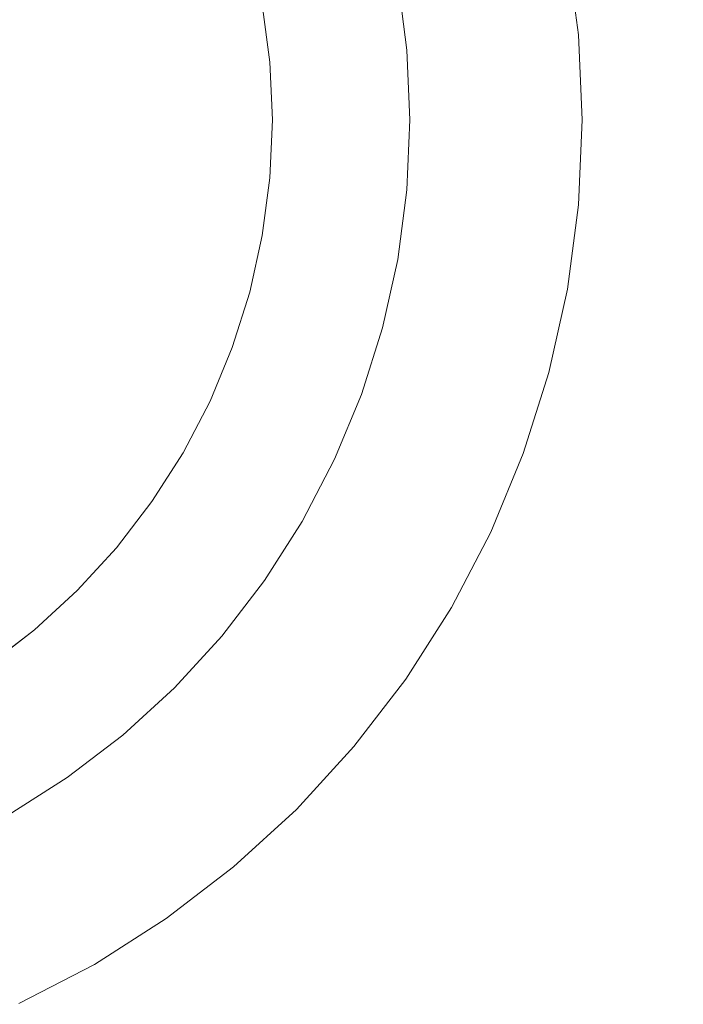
# Model space of a CAD drawing. Header units: millimetres. Extents: x -148 to 148, y -92 to 92.
# Tile 6 of 49: x -84 to -75, y -77 to -63. Entities that reach past the tile are written whole.
import ezdxf

# ---------------------------------------------------------------- set-up
doc = ezdxf.new("R2010")
doc.units = ezdxf.units.MM
doc.header["$LTSCALE"] = 25.4
doc.layers.add('Lighting-Moving Light', color=7, linetype='Continuous', lineweight=5, true_color=0x000000)

# ---------------------------------------------------------------- blocks, each defined once
blk = doc.blocks.new('Group-1')
at = {"layer": 'Lighting-Moving Light', "color": 7, "linetype": 'Continuous', "lineweight": 5, "transparency": 33554687}
for points in [[(-1905.589, -1205.846, -16.5), (-2119.658, -1205.846, -16.5), (-2119.658, -1379.915, -16.5), (-1905.589, -1379.915, -16.5)], [(-2116.123, -1209.38, -108.466), (-1909.124, -1209.38, -108.466), (-1909.124, -1376.38, -108.466), (-2116.123, -1376.38, -108.466)]]:
    blk.add_3dface(points, dxfattribs=at)
for points, invisible_edges in [([(-2096.707, -1344.192, -16.465), (-2095.623, -1344.756, -16.465), (-2094.593, -1345.412, -16.465), (-2102.623, -1356.88, -16.465)], 12), ([(-2094.593, -1345.412, -16.465), (-2093.624, -1346.156, -16.465), (-2092.724, -1346.981, -16.465), (-2102.623, -1356.88, -16.465)], 12), ([(-2092.724, -1346.981, -16.465), (-2091.899, -1347.881, -16.465), (-2091.155, -1348.85, -16.465), (-2102.623, -1356.88, -16.465)], 12), ([(-2091.155, -1348.85, -16.465), (-2090.499, -1349.88, -16.465), (-2089.935, -1350.964, -16.465), (-2102.623, -1356.88, -16.465)], 12), ([(-2095.867, -1350.123, 0.035), (-2096.481, -1349.56, 0.035), (-2097.143, -1349.053, 0.035), (-2102.623, -1356.88, 0.035)], 12), ([(-2094.796, -1351.399, 0.035), (-2095.303, -1350.738, 0.035), (-2095.867, -1350.123, 0.035), (-2102.623, -1356.88, 0.035)], 12), ([(-2089.935, -1350.964, -16.465), (-2089.468, -1352.092, -16.465), (-2089.101, -1353.257, -16.465), (-2102.623, -1356.88, -16.465)], 12), ([(-2093.963, -1352.842, 0.035), (-2094.348, -1352.102, 0.035), (-2094.796, -1351.399, 0.035), (-2102.623, -1356.88, 0.035)], 12), ([(-2093.393, -1354.407, 0.035), (-2093.644, -1353.612, 0.035), (-2093.963, -1352.842, 0.035), (-2102.623, -1356.88, 0.035)], 12), ([(-2089.101, -1353.257, -16.465), (-2088.836, -1354.449, -16.465), (-2088.677, -1355.66, -16.465), (-2102.623, -1356.88, -16.465)], 12), ([(-2093.104, -1356.048, 0.035), (-2093.213, -1355.221, 0.035), (-2093.393, -1354.407, 0.035), (-2102.623, -1356.88, 0.035)], 12), ([(-2088.677, -1355.66, -16.465), (-2088.836, -1354.449, -16.465), (-2091.27, -1354.878, -1.637), (-2091.139, -1355.876, -1.637)], 10), ([(-2091.35, -1354.893, -1.316), (-2091.22, -1355.883, -1.316), (-2091.173, -1355.879, -1.475), (-2091.303, -1354.884, -1.475)], 15), ([(-2091.303, -1354.884, -1.475), (-2091.173, -1355.879, -1.475), (-2091.139, -1355.876, -1.637), (-2091.27, -1354.878, -1.637)], 11), ([(-2092.136, -1355.031, -0.291), (-2092.014, -1355.952, -0.291), (-2091.88, -1355.94, -0.387), (-2092.003, -1355.008, -0.387)], 15), ([(-2092.003, -1355.008, -0.387), (-2091.88, -1355.94, -0.387), (-2091.755, -1355.929, -0.494), (-2091.879, -1354.986, -0.494)], 15), ([(-2091.879, -1354.986, -0.494), (-2091.755, -1355.929, -0.494), (-2091.638, -1355.919, -0.611), (-2091.764, -1354.965, -0.611)], 15), ([(-2091.764, -1354.965, -0.611), (-2091.638, -1355.919, -0.611), (-2091.532, -1355.91, -0.737), (-2091.658, -1354.947, -0.737)], 15), ([(-2091.658, -1354.947, -0.737), (-2091.532, -1355.91, -0.737), (-2091.436, -1355.902, -0.872), (-2091.564, -1354.93, -0.872)], 15), ([(-2091.564, -1354.93, -0.872), (-2091.436, -1355.902, -0.872), (-2091.352, -1355.894, -1.014), (-2091.481, -1354.916, -1.014)], 15), ([(-2091.481, -1354.916, -1.014), (-2091.352, -1355.894, -1.014), (-2091.279, -1355.888, -1.162), (-2091.409, -1354.903, -1.162)], 15), ([(-2091.409, -1354.903, -1.162), (-2091.279, -1355.888, -1.162), (-2091.22, -1355.883, -1.316), (-2091.35, -1354.893, -1.316)], 15), ([(-2093.05, -1355.192, 0.028), (-2092.94, -1356.033, 0.028), (-2092.776, -1356.019, 0.007), (-2092.889, -1355.164, 0.007)], 15), ([(-2092.889, -1355.164, 0.007), (-2092.776, -1356.019, 0.007), (-2092.615, -1356.005, -0.027), (-2092.729, -1355.136, -0.027)], 15), ([(-2092.729, -1355.136, -0.027), (-2092.615, -1356.005, -0.027), (-2092.457, -1355.991, -0.074), (-2092.573, -1355.108, -0.074)], 15), ([(-2092.573, -1355.108, -0.074), (-2092.457, -1355.991, -0.074), (-2092.304, -1355.977, -0.134), (-2092.422, -1355.081, -0.134)], 15), ([(-2092.422, -1355.081, -0.134), (-2092.304, -1355.977, -0.134), (-2092.156, -1355.965, -0.206), (-2092.275, -1355.056, -0.206)], 15), ([(-2092.275, -1355.056, -0.206), (-2092.156, -1355.965, -0.206), (-2092.014, -1355.952, -0.291), (-2092.136, -1355.031, -0.291)], 15), ([(-2093.213, -1355.221, 0.035), (-2093.104, -1356.048, 0.035), (-2092.94, -1356.033, 0.028), (-2093.05, -1355.192, 0.028)], 14), ([(-2088.677, -1355.66, -16.465), (-2088.623, -1356.88, -16.465), (-2088.677, -1358.101, -16.465), (-2102.623, -1356.88, -16.465)], 12), ([(-2088.623, -1356.88, -16.465), (-2088.677, -1355.66, -16.465), (-2091.139, -1355.876, -1.637), (-2091.095, -1356.88, -1.637)], 10), ([(-2092.776, -1356.019, 0.007), (-2092.739, -1356.88, 0.007), (-2092.577, -1356.88, -0.027), (-2092.615, -1356.005, -0.027)], 15), ([(-2092.615, -1356.005, -0.027), (-2092.577, -1356.88, -0.027), (-2092.418, -1356.88, -0.074), (-2092.457, -1355.991, -0.074)], 15), ([(-2092.457, -1355.991, -0.074), (-2092.418, -1356.88, -0.074), (-2092.264, -1356.88, -0.134), (-2092.304, -1355.977, -0.134)], 15), ([(-2092.304, -1355.977, -0.134), (-2092.264, -1356.88, -0.134), (-2092.116, -1356.88, -0.206), (-2092.156, -1355.965, -0.206)], 15), ([(-2092.156, -1355.965, -0.206), (-2092.116, -1356.88, -0.206), (-2091.974, -1356.88, -0.291), (-2092.014, -1355.952, -0.291)], 15), ([(-2092.014, -1355.952, -0.291), (-2091.974, -1356.88, -0.291), (-2091.839, -1356.88, -0.387), (-2091.88, -1355.94, -0.387)], 15), ([(-2091.88, -1355.94, -0.387), (-2091.839, -1356.88, -0.387), (-2091.713, -1356.88, -0.494), (-2091.755, -1355.929, -0.494)], 15), ([(-2091.755, -1355.929, -0.494), (-2091.713, -1356.88, -0.494), (-2091.596, -1356.88, -0.611), (-2091.638, -1355.919, -0.611)], 15), ([(-2091.638, -1355.919, -0.611), (-2091.596, -1356.88, -0.611), (-2091.489, -1356.88, -0.737), (-2091.532, -1355.91, -0.737)], 15), ([(-2091.532, -1355.91, -0.737), (-2091.489, -1356.88, -0.737), (-2091.393, -1356.88, -0.872), (-2091.436, -1355.902, -0.872)], 15), ([(-2091.436, -1355.902, -0.872), (-2091.393, -1356.88, -0.872), (-2091.309, -1356.88, -1.014), (-2091.352, -1355.894, -1.014)], 15), ([(-2091.352, -1355.894, -1.014), (-2091.309, -1356.88, -1.014), (-2091.236, -1356.88, -1.162), (-2091.279, -1355.888, -1.162)], 15), ([(-2091.279, -1355.888, -1.162), (-2091.236, -1356.88, -1.162), (-2091.176, -1356.88, -1.316), (-2091.22, -1355.883, -1.316)], 15), ([(-2091.22, -1355.883, -1.316), (-2091.176, -1356.88, -1.316), (-2091.129, -1356.88, -1.475), (-2091.173, -1355.879, -1.475)], 15), ([(-2091.173, -1355.879, -1.475), (-2091.129, -1356.88, -1.475), (-2091.095, -1356.88, -1.637), (-2091.139, -1355.876, -1.637)], 11), ([(-2093.104, -1357.713, 0.035), (-2093.068, -1356.88, 0.035), (-2093.104, -1356.048, 0.035), (-2102.623, -1356.88, 0.035)], 12), ([(-2093.104, -1356.048, 0.035), (-2093.068, -1356.88, 0.035), (-2092.903, -1356.88, 0.028), (-2092.94, -1356.033, 0.028)], 14), ([(-2092.94, -1356.033, 0.028), (-2092.903, -1356.88, 0.028), (-2092.739, -1356.88, 0.007), (-2092.776, -1356.019, 0.007)], 15), ([(-2097.143, -1364.708, 0.035), (-2096.481, -1364.2, 0.035), (-2095.867, -1363.637, 0.035), (-2102.623, -1356.88, 0.035)], 12), ([(-2095.867, -1363.637, 0.035), (-2095.303, -1363.023, 0.035), (-2094.796, -1362.361, 0.035), (-2102.623, -1356.88, 0.035)], 12), ([(-2094.796, -1362.361, 0.035), (-2094.348, -1361.658, 0.035), (-2093.963, -1360.919, 0.035), (-2102.623, -1356.88, 0.035)], 12), ([(-2093.963, -1360.919, 0.035), (-2093.644, -1360.149, 0.035), (-2093.393, -1359.354, 0.035), (-2102.623, -1356.88, 0.035)], 12), ([(-2093.393, -1359.354, 0.035), (-2093.213, -1358.54, 0.035), (-2093.104, -1357.713, 0.035), (-2102.623, -1356.88, 0.035)], 12), ([(-2088.677, -1358.101, -16.465), (-2088.836, -1359.311, -16.465), (-2089.101, -1360.504, -16.465), (-2102.623, -1356.88, -16.465)], 12), ([(-2089.101, -1360.504, -16.465), (-2089.468, -1361.669, -16.465), (-2089.935, -1362.797, -16.465), (-2102.623, -1356.88, -16.465)], 12), ([(-2089.935, -1362.797, -16.465), (-2090.499, -1363.88, -16.465), (-2091.155, -1364.91, -16.465), (-2102.623, -1356.88, -16.465)], 12), ([(-2091.155, -1364.91, -16.465), (-2091.899, -1365.879, -16.465), (-2092.724, -1366.78, -16.465), (-2102.623, -1356.88, -16.465)], 12), ([(-2092.724, -1366.78, -16.465), (-2093.624, -1367.605, -16.465), (-2094.593, -1368.348, -16.465), (-2102.623, -1356.88, -16.465)], 12), ([(-2094.593, -1368.348, -16.465), (-2095.623, -1369.005, -16.465), (-2096.707, -1369.569, -16.465), (-2102.623, -1356.88, -16.465)], 12), ([(-2093.068, -1356.88, 0.035), (-2093.104, -1357.713, 0.035), (-2092.94, -1357.728, 0.028), (-2092.903, -1356.88, 0.028)], 14), ([(-2092.903, -1356.88, 0.028), (-2092.94, -1357.728, 0.028), (-2092.776, -1357.742, 0.007), (-2092.739, -1356.88, 0.007)], 15), ([(-2092.739, -1356.88, 0.007), (-2092.776, -1357.742, 0.007), (-2092.615, -1357.756, -0.027), (-2092.577, -1356.88, -0.027)], 15), ([(-2092.577, -1356.88, -0.027), (-2092.615, -1357.756, -0.027), (-2092.457, -1357.77, -0.074), (-2092.418, -1356.88, -0.074)], 15), ([(-2092.418, -1356.88, -0.074), (-2092.457, -1357.77, -0.074), (-2092.304, -1357.783, -0.134), (-2092.264, -1356.88, -0.134)], 15), ([(-2092.264, -1356.88, -0.134), (-2092.304, -1357.783, -0.134), (-2092.156, -1357.796, -0.206), (-2092.116, -1356.88, -0.206)], 15), ([(-2092.116, -1356.88, -0.206), (-2092.156, -1357.796, -0.206), (-2092.014, -1357.809, -0.291), (-2091.974, -1356.88, -0.291)], 15), ([(-2091.974, -1356.88, -0.291), (-2092.014, -1357.809, -0.291), (-2091.88, -1357.82, -0.387), (-2091.839, -1356.88, -0.387)], 15), ([(-2091.839, -1356.88, -0.387), (-2091.88, -1357.82, -0.387), (-2091.755, -1357.831, -0.494), (-2091.713, -1356.88, -0.494)], 15), ([(-2091.713, -1356.88, -0.494), (-2091.755, -1357.831, -0.494), (-2091.638, -1357.841, -0.611), (-2091.596, -1356.88, -0.611)], 15), ([(-2091.596, -1356.88, -0.611), (-2091.638, -1357.841, -0.611), (-2091.532, -1357.851, -0.737), (-2091.489, -1356.88, -0.737)], 15), ([(-2091.489, -1356.88, -0.737), (-2091.532, -1357.851, -0.737), (-2091.436, -1357.859, -0.872), (-2091.393, -1356.88, -0.872)], 15), ([(-2091.393, -1356.88, -0.872), (-2091.436, -1357.859, -0.872), (-2091.352, -1357.867, -1.014), (-2091.309, -1356.88, -1.014)], 15), ([(-2091.309, -1356.88, -1.014), (-2091.352, -1357.867, -1.014), (-2091.279, -1357.873, -1.162), (-2091.236, -1356.88, -1.162)], 15), ([(-2091.236, -1356.88, -1.162), (-2091.279, -1357.873, -1.162), (-2091.22, -1357.878, -1.316), (-2091.176, -1356.88, -1.316)], 15), ([(-2091.176, -1356.88, -1.316), (-2091.22, -1357.878, -1.316), (-2091.173, -1357.882, -1.475), (-2091.129, -1356.88, -1.475)], 15), ([(-2091.129, -1356.88, -1.475), (-2091.173, -1357.882, -1.475), (-2091.139, -1357.885, -1.637), (-2091.095, -1356.88, -1.637)], 11), ([(-2088.677, -1358.101, -16.465), (-2088.623, -1356.88, -16.465), (-2091.095, -1356.88, -1.637), (-2091.139, -1357.885, -1.637)], 10), ([(-2093.104, -1357.713, 0.035), (-2093.213, -1358.54, 0.035), (-2093.05, -1358.568, 0.028), (-2092.94, -1357.728, 0.028)], 14), ([(-2092.94, -1357.728, 0.028), (-2093.05, -1358.568, 0.028), (-2092.889, -1358.597, 0.007), (-2092.776, -1357.742, 0.007)], 15), ([(-2092.776, -1357.742, 0.007), (-2092.889, -1358.597, 0.007), (-2092.729, -1358.625, -0.027), (-2092.615, -1357.756, -0.027)], 15), ([(-2092.615, -1357.756, -0.027), (-2092.729, -1358.625, -0.027), (-2092.573, -1358.652, -0.074), (-2092.457, -1357.77, -0.074)], 15), ([(-2092.457, -1357.77, -0.074), (-2092.573, -1358.652, -0.074), (-2092.422, -1358.679, -0.134), (-2092.304, -1357.783, -0.134)], 15), ([(-2092.304, -1357.783, -0.134), (-2092.422, -1358.679, -0.134), (-2092.275, -1358.705, -0.206), (-2092.156, -1357.796, -0.206)], 15), ([(-2092.156, -1357.796, -0.206), (-2092.275, -1358.705, -0.206), (-2092.136, -1358.73, -0.291), (-2092.014, -1357.809, -0.291)], 15), ([(-2092.014, -1357.809, -0.291), (-2092.136, -1358.73, -0.291), (-2092.003, -1358.753, -0.387), (-2091.88, -1357.82, -0.387)], 15), ([(-2091.88, -1357.82, -0.387), (-2092.003, -1358.753, -0.387), (-2091.879, -1358.775, -0.494), (-2091.755, -1357.831, -0.494)], 15), ([(-2091.755, -1357.831, -0.494), (-2091.879, -1358.775, -0.494), (-2091.764, -1358.795, -0.611), (-2091.638, -1357.841, -0.611)], 15), ([(-2091.638, -1357.841, -0.611), (-2091.764, -1358.795, -0.611), (-2091.658, -1358.814, -0.737), (-2091.532, -1357.851, -0.737)], 15), ([(-2091.532, -1357.851, -0.737), (-2091.658, -1358.814, -0.737), (-2091.564, -1358.83, -0.872), (-2091.436, -1357.859, -0.872)], 15), ([(-2091.436, -1357.859, -0.872), (-2091.564, -1358.83, -0.872), (-2091.481, -1358.845, -1.014), (-2091.352, -1357.867, -1.014)], 15), ([(-2091.352, -1357.867, -1.014), (-2091.481, -1358.845, -1.014), (-2091.409, -1358.858, -1.162), (-2091.279, -1357.873, -1.162)], 15), ([(-2091.279, -1357.873, -1.162), (-2091.409, -1358.858, -1.162), (-2091.35, -1358.868, -1.316), (-2091.22, -1357.878, -1.316)], 15), ([(-2091.22, -1357.878, -1.316), (-2091.35, -1358.868, -1.316), (-2091.303, -1358.876, -1.475), (-2091.173, -1357.882, -1.475)], 15), ([(-2091.173, -1357.882, -1.475), (-2091.303, -1358.876, -1.475), (-2091.27, -1358.882, -1.637), (-2091.139, -1357.885, -1.637)], 11), ([(-2088.836, -1359.311, -16.465), (-2088.677, -1358.101, -16.465), (-2091.139, -1357.885, -1.637), (-2091.27, -1358.882, -1.637)], 10), ([(-2093.213, -1358.54, 0.035), (-2093.393, -1359.354, 0.035), (-2093.234, -1359.396, 0.028), (-2093.05, -1358.568, 0.028)], 14), ([(-2093.05, -1358.568, 0.028), (-2093.234, -1359.396, 0.028), (-2093.075, -1359.439, 0.007), (-2092.889, -1358.597, 0.007)], 15), ([(-2092.889, -1358.597, 0.007), (-2093.075, -1359.439, 0.007), (-2092.919, -1359.481, -0.027), (-2092.729, -1358.625, -0.027)], 15), ([(-2092.729, -1358.625, -0.027), (-2092.919, -1359.481, -0.027), (-2092.766, -1359.522, -0.074), (-2092.573, -1358.652, -0.074)], 15), ([(-2092.573, -1358.652, -0.074), (-2092.766, -1359.522, -0.074), (-2092.617, -1359.562, -0.134), (-2092.422, -1358.679, -0.134)], 15), ([(-2092.422, -1358.679, -0.134), (-2092.617, -1359.562, -0.134), (-2092.474, -1359.6, -0.206), (-2092.275, -1358.705, -0.206)], 15), ([(-2092.275, -1358.705, -0.206), (-2092.474, -1359.6, -0.206), (-2092.337, -1359.637, -0.291), (-2092.136, -1358.73, -0.291)], 15), ([(-2092.136, -1358.73, -0.291), (-2092.337, -1359.637, -0.291), (-2092.207, -1359.672, -0.387), (-2092.003, -1358.753, -0.387)], 15), ([(-2092.003, -1358.753, -0.387), (-2092.207, -1359.672, -0.387), (-2092.085, -1359.704, -0.494), (-2091.879, -1358.775, -0.494)], 15), ([(-2091.879, -1358.775, -0.494), (-2092.085, -1359.704, -0.494), (-2091.972, -1359.734, -0.611), (-2091.764, -1358.795, -0.611)], 15), ([(-2091.764, -1358.795, -0.611), (-2091.972, -1359.734, -0.611), (-2091.869, -1359.762, -0.737), (-2091.658, -1358.814, -0.737)], 15), ([(-2091.658, -1358.814, -0.737), (-2091.869, -1359.762, -0.737), (-2091.776, -1359.787, -0.872), (-2091.564, -1358.83, -0.872)], 15), ([(-2091.564, -1358.83, -0.872), (-2091.776, -1359.787, -0.872), (-2091.694, -1359.809, -1.014), (-2091.481, -1358.845, -1.014)], 15), ([(-2091.481, -1358.845, -1.014), (-2091.694, -1359.809, -1.014), (-2091.624, -1359.828, -1.162), (-2091.409, -1358.858, -1.162)], 15), ([(-2091.409, -1358.858, -1.162), (-2091.624, -1359.828, -1.162), (-2091.566, -1359.843, -1.316), (-2091.35, -1358.868, -1.316)], 15), ([(-2091.35, -1358.868, -1.316), (-2091.566, -1359.843, -1.316), (-2091.521, -1359.855, -1.475), (-2091.303, -1358.876, -1.475)], 15), ([(-2091.303, -1358.876, -1.475), (-2091.521, -1359.855, -1.475), (-2091.488, -1359.864, -1.637), (-2091.27, -1358.882, -1.637)], 11), ([(-2089.101, -1360.504, -16.465), (-2088.836, -1359.311, -16.465), (-2091.27, -1358.882, -1.637), (-2091.488, -1359.864, -1.637)], 10), ([(-2093.393, -1359.354, 0.035), (-2093.644, -1360.149, 0.035), (-2093.489, -1360.205, 0.028), (-2093.234, -1359.396, 0.028)], 14), ([(-2093.234, -1359.396, 0.028), (-2093.489, -1360.205, 0.028), (-2093.335, -1360.261, 0.007), (-2093.075, -1359.439, 0.007)], 15), ([(-2093.075, -1359.439, 0.007), (-2093.335, -1360.261, 0.007), (-2093.183, -1360.317, -0.027), (-2092.919, -1359.481, -0.027)], 15), ([(-2092.919, -1359.481, -0.027), (-2093.183, -1360.317, -0.027), (-2093.034, -1360.371, -0.074), (-2092.766, -1359.522, -0.074)], 15), ([(-2092.766, -1359.522, -0.074), (-2093.034, -1360.371, -0.074), (-2092.889, -1360.423, -0.134), (-2092.617, -1359.562, -0.134)], 15), ([(-2092.617, -1359.562, -0.134), (-2092.889, -1360.423, -0.134), (-2092.749, -1360.474, -0.206), (-2092.474, -1359.6, -0.206)], 15), ([(-2092.474, -1359.6, -0.206), (-2092.749, -1360.474, -0.206), (-2092.616, -1360.523, -0.291), (-2092.337, -1359.637, -0.291)], 15), ([(-2092.337, -1359.637, -0.291), (-2092.616, -1360.523, -0.291), (-2092.49, -1360.569, -0.387), (-2092.207, -1359.672, -0.387)], 15), ([(-2092.207, -1359.672, -0.387), (-2092.49, -1360.569, -0.387), (-2092.371, -1360.612, -0.494), (-2092.085, -1359.704, -0.494)], 15), ([(-2092.085, -1359.704, -0.494), (-2092.371, -1360.612, -0.494), (-2092.261, -1360.652, -0.611), (-2091.972, -1359.734, -0.611)], 15), ([(-2091.972, -1359.734, -0.611), (-2092.261, -1360.652, -0.611), (-2092.161, -1360.688, -0.737), (-2091.869, -1359.762, -0.737)], 15), ([(-2091.869, -1359.762, -0.737), (-2092.161, -1360.688, -0.737), (-2092.071, -1360.721, -0.872), (-2091.776, -1359.787, -0.872)], 15), ([(-2091.776, -1359.787, -0.872), (-2092.071, -1360.721, -0.872), (-2091.991, -1360.75, -1.014), (-2091.694, -1359.809, -1.014)], 15), ([(-2091.694, -1359.809, -1.014), (-2091.991, -1360.75, -1.014), (-2091.923, -1360.775, -1.162), (-2091.624, -1359.828, -1.162)], 15), ([(-2091.624, -1359.828, -1.162), (-2091.923, -1360.775, -1.162), (-2091.866, -1360.796, -1.316), (-2091.566, -1359.843, -1.316)], 15), ([(-2091.566, -1359.843, -1.316), (-2091.866, -1360.796, -1.316), (-2091.822, -1360.812, -1.475), (-2091.521, -1359.855, -1.475)], 15), ([(-2091.521, -1359.855, -1.475), (-2091.822, -1360.812, -1.475), (-2091.79, -1360.823, -1.637), (-2091.488, -1359.864, -1.637)], 11), ([(-2089.468, -1361.669, -16.465), (-2089.101, -1360.504, -16.465), (-2091.488, -1359.864, -1.637), (-2091.79, -1360.823, -1.637)], 10), ([(-2093.644, -1360.149, 0.035), (-2093.963, -1360.919, 0.035), (-2093.813, -1360.989, 0.028), (-2093.489, -1360.205, 0.028)], 14), ([(-2093.489, -1360.205, 0.028), (-2093.813, -1360.989, 0.028), (-2093.665, -1361.058, 0.007), (-2093.335, -1360.261, 0.007)], 15), ([(-2093.335, -1360.261, 0.007), (-2093.665, -1361.058, 0.007), (-2093.518, -1361.126, -0.027), (-2093.183, -1360.317, -0.027)], 15), ([(-2093.183, -1360.317, -0.027), (-2093.518, -1361.126, -0.027), (-2093.374, -1361.193, -0.074), (-2093.034, -1360.371, -0.074)], 15), ([(-2093.034, -1360.371, -0.074), (-2093.374, -1361.193, -0.074), (-2093.235, -1361.258, -0.134), (-2092.889, -1360.423, -0.134)], 15), ([(-2092.889, -1360.423, -0.134), (-2093.235, -1361.258, -0.134), (-2093.1, -1361.321, -0.206), (-2092.749, -1360.474, -0.206)], 15), ([(-2092.749, -1360.474, -0.206), (-2093.1, -1361.321, -0.206), (-2092.972, -1361.381, -0.291), (-2092.616, -1360.523, -0.291)], 15), ([(-2092.616, -1360.523, -0.291), (-2092.972, -1361.381, -0.291), (-2092.85, -1361.438, -0.387), (-2092.49, -1360.569, -0.387)], 15), ([(-2092.49, -1360.569, -0.387), (-2092.85, -1361.438, -0.387), (-2092.735, -1361.491, -0.494), (-2092.371, -1360.612, -0.494)], 15), ([(-2092.371, -1360.612, -0.494), (-2092.735, -1361.491, -0.494), (-2092.629, -1361.541, -0.611), (-2092.261, -1360.652, -0.611)], 15), ([(-2092.261, -1360.652, -0.611), (-2092.629, -1361.541, -0.611), (-2092.532, -1361.586, -0.737), (-2092.161, -1360.688, -0.737)], 15), ([(-2092.161, -1360.688, -0.737), (-2092.532, -1361.586, -0.737), (-2092.445, -1361.626, -0.872), (-2092.071, -1360.721, -0.872)], 15), ([(-2092.071, -1360.721, -0.872), (-2092.445, -1361.626, -0.872), (-2092.369, -1361.662, -1.014), (-2091.991, -1360.75, -1.014)], 15), ([(-2091.991, -1360.75, -1.014), (-2092.369, -1361.662, -1.014), (-2092.303, -1361.693, -1.162), (-2091.923, -1360.775, -1.162)], 15), ([(-2091.923, -1360.775, -1.162), (-2092.303, -1361.693, -1.162), (-2092.249, -1361.718, -1.316), (-2091.866, -1360.796, -1.316)], 15), ([(-2091.866, -1360.796, -1.316), (-2092.249, -1361.718, -1.316), (-2092.206, -1361.738, -1.475), (-2091.822, -1360.812, -1.475)], 15), ([(-2091.822, -1360.812, -1.475), (-2092.206, -1361.738, -1.475), (-2092.175, -1361.753, -1.637), (-2091.79, -1360.823, -1.637)], 11), ([(-2089.935, -1362.797, -16.465), (-2089.468, -1361.669, -16.465), (-2091.79, -1360.823, -1.637), (-2092.175, -1361.753, -1.637)], 10), ([(-2093.963, -1360.919, 0.035), (-2094.348, -1361.658, 0.035), (-2094.205, -1361.741, 0.028), (-2093.813, -1360.989, 0.028)], 14), ([(-2093.813, -1360.989, 0.028), (-2094.205, -1361.741, 0.028), (-2094.063, -1361.823, 0.007), (-2093.665, -1361.058, 0.007)], 15), ([(-2093.665, -1361.058, 0.007), (-2094.063, -1361.823, 0.007), (-2093.923, -1361.904, -0.027), (-2093.518, -1361.126, -0.027)], 15), ([(-2093.518, -1361.126, -0.027), (-2093.923, -1361.904, -0.027), (-2093.785, -1361.983, -0.074), (-2093.374, -1361.193, -0.074)], 15), ([(-2093.374, -1361.193, -0.074), (-2093.785, -1361.983, -0.074), (-2093.652, -1362.06, -0.134), (-2093.235, -1361.258, -0.134)], 15), ([(-2093.235, -1361.258, -0.134), (-2093.652, -1362.06, -0.134), (-2093.523, -1362.134, -0.206), (-2093.1, -1361.321, -0.206)], 15), ([(-2093.1, -1361.321, -0.206), (-2093.523, -1362.134, -0.206), (-2093.401, -1362.205, -0.291), (-2092.972, -1361.381, -0.291)], 15), ([(-2092.972, -1361.381, -0.291), (-2093.401, -1362.205, -0.291), (-2093.284, -1362.273, -0.387), (-2092.85, -1361.438, -0.387)], 15), ([(-2092.85, -1361.438, -0.387), (-2093.284, -1362.273, -0.387), (-2093.175, -1362.336, -0.494), (-2092.735, -1361.491, -0.494)], 15), ([(-2092.735, -1361.491, -0.494), (-2093.175, -1362.336, -0.494), (-2093.074, -1362.394, -0.611), (-2092.629, -1361.541, -0.611)], 15), ([(-2094.348, -1361.658, 0.035), (-2094.796, -1362.361, 0.035), (-2094.661, -1362.456, 0.028), (-2094.205, -1361.741, 0.028)], 14), ([(-2092.629, -1361.541, -0.611), (-2093.074, -1362.394, -0.611), (-2092.981, -1362.447, -0.737), (-2092.532, -1361.586, -0.737)], 15), ([(-2092.532, -1361.586, -0.737), (-2092.981, -1362.447, -0.737), (-2092.898, -1362.495, -0.872), (-2092.445, -1361.626, -0.872)], 15), ([(-2092.445, -1361.626, -0.872), (-2092.898, -1362.495, -0.872), (-2092.825, -1362.538, -1.014), (-2092.369, -1361.662, -1.014)], 15), ([(-2092.369, -1361.662, -1.014), (-2092.825, -1362.538, -1.014), (-2092.762, -1362.574, -1.162), (-2092.303, -1361.693, -1.162)], 15), ([(-2094.205, -1361.741, 0.028), (-2094.661, -1362.456, 0.028), (-2094.526, -1362.55, 0.007), (-2094.063, -1361.823, 0.007)], 15), ([(-2092.303, -1361.693, -1.162), (-2092.762, -1362.574, -1.162), (-2092.71, -1362.604, -1.316), (-2092.249, -1361.718, -1.316)], 15), ([(-2092.249, -1361.718, -1.316), (-2092.71, -1362.604, -1.316), (-2092.669, -1362.628, -1.475), (-2092.206, -1361.738, -1.475)], 15), ([(-2092.206, -1361.738, -1.475), (-2092.669, -1362.628, -1.475), (-2092.639, -1362.645, -1.637), (-2092.175, -1361.753, -1.637)], 11), ([(-2090.499, -1363.88, -16.465), (-2089.935, -1362.797, -16.465), (-2092.175, -1361.753, -1.637), (-2092.639, -1362.645, -1.637)], 10), ([(-2094.063, -1361.823, 0.007), (-2094.526, -1362.55, 0.007), (-2094.394, -1362.643, -0.027), (-2093.923, -1361.904, -0.027)], 15), ([(-2093.923, -1361.904, -0.027), (-2094.394, -1362.643, -0.027), (-2094.264, -1362.734, -0.074), (-2093.785, -1361.983, -0.074)], 15), ([(-2093.785, -1361.983, -0.074), (-2094.264, -1362.734, -0.074), (-2094.138, -1362.822, -0.134), (-2093.652, -1362.06, -0.134)], 15), ([(-2093.652, -1362.06, -0.134), (-2094.138, -1362.822, -0.134), (-2094.016, -1362.907, -0.206), (-2093.523, -1362.134, -0.206)], 15), ([(-2093.523, -1362.134, -0.206), (-2094.016, -1362.907, -0.206), (-2093.9, -1362.989, -0.291), (-2093.401, -1362.205, -0.291)], 15), ([(-2093.401, -1362.205, -0.291), (-2093.9, -1362.989, -0.291), (-2093.789, -1363.066, -0.387), (-2093.284, -1362.273, -0.387)], 15), ([(-2094.796, -1362.361, 0.035), (-2095.303, -1363.023, 0.035), (-2095.177, -1363.129, 0.028), (-2094.661, -1362.456, 0.028)], 14), ([(-2093.284, -1362.273, -0.387), (-2093.789, -1363.066, -0.387), (-2093.686, -1363.138, -0.494), (-2093.175, -1362.336, -0.494)], 15), ([(-2093.175, -1362.336, -0.494), (-2093.686, -1363.138, -0.494), (-2093.59, -1363.205, -0.611), (-2093.074, -1362.394, -0.611)], 15), ([(-2094.661, -1362.456, 0.028), (-2095.177, -1363.129, 0.028), (-2095.051, -1363.234, 0.007), (-2094.526, -1362.55, 0.007)], 15), ([(-2093.074, -1362.394, -0.611), (-2093.59, -1363.205, -0.611), (-2093.503, -1363.267, -0.737), (-2092.981, -1362.447, -0.737)], 15), ([(-2092.981, -1362.447, -0.737), (-2093.503, -1363.267, -0.737), (-2093.424, -1363.322, -0.872), (-2092.898, -1362.495, -0.872)], 15), ([(-2092.898, -1362.495, -0.872), (-2093.424, -1363.322, -0.872), (-2093.355, -1363.37, -1.014), (-2092.825, -1362.538, -1.014)], 15), ([(-2094.526, -1362.55, 0.007), (-2095.051, -1363.234, 0.007), (-2094.927, -1363.338, -0.027), (-2094.394, -1362.643, -0.027)], 15), ([(-2094.394, -1362.643, -0.027), (-2094.927, -1363.338, -0.027), (-2094.806, -1363.44, -0.074), (-2094.264, -1362.734, -0.074)], 15), ([(-2092.825, -1362.538, -1.014), (-2093.355, -1363.37, -1.014), (-2093.295, -1363.412, -1.162), (-2092.762, -1362.574, -1.162)], 15), ([(-2092.762, -1362.574, -1.162), (-2093.295, -1363.412, -1.162), (-2093.246, -1363.446, -1.316), (-2092.71, -1362.604, -1.316)], 15), ([(-2092.71, -1362.604, -1.316), (-2093.246, -1363.446, -1.316), (-2093.208, -1363.473, -1.475), (-2092.669, -1362.628, -1.475)], 15), ([(-2092.669, -1362.628, -1.475), (-2093.208, -1363.473, -1.475), (-2093.18, -1363.493, -1.637), (-2092.639, -1362.645, -1.637)], 11), ([(-2091.155, -1364.91, -16.465), (-2090.499, -1363.88, -16.465), (-2092.639, -1362.645, -1.637), (-2093.18, -1363.493, -1.637)], 10), ([(-2094.264, -1362.734, -0.074), (-2094.806, -1363.44, -0.074), (-2094.688, -1363.539, -0.134), (-2094.138, -1362.822, -0.134)], 15), ([(-2094.138, -1362.822, -0.134), (-2094.688, -1363.539, -0.134), (-2094.574, -1363.635, -0.206), (-2094.016, -1362.907, -0.206)], 15), ([(-2094.016, -1362.907, -0.206), (-2094.574, -1363.635, -0.206), (-2094.465, -1363.726, -0.291), (-2093.9, -1362.989, -0.291)], 15), ([(-2095.303, -1363.023, 0.035), (-2095.867, -1363.637, 0.035), (-2095.75, -1363.754, 0.028), (-2095.177, -1363.129, 0.028)], 14), ([(-2093.9, -1362.989, -0.291), (-2094.465, -1363.726, -0.291), (-2094.362, -1363.812, -0.387), (-2093.789, -1363.066, -0.387)], 15), ([(-2093.789, -1363.066, -0.387), (-2094.362, -1363.812, -0.387), (-2094.266, -1363.893, -0.494), (-2093.686, -1363.138, -0.494)], 15), ([(-2095.177, -1363.129, 0.028), (-2095.75, -1363.754, 0.028), (-2095.634, -1363.87, 0.007), (-2095.051, -1363.234, 0.007)], 15), ([(-2093.686, -1363.138, -0.494), (-2094.266, -1363.893, -0.494), (-2094.176, -1363.969, -0.611), (-2093.59, -1363.205, -0.611)], 15), ([(-2093.59, -1363.205, -0.611), (-2094.176, -1363.969, -0.611), (-2094.094, -1364.037, -0.737), (-2093.503, -1363.267, -0.737)], 15), ([(-2095.051, -1363.234, 0.007), (-2095.634, -1363.87, 0.007), (-2095.519, -1363.985, -0.027), (-2094.927, -1363.338, -0.027)], 15), ([(-2094.927, -1363.338, -0.027), (-2095.519, -1363.985, -0.027), (-2095.407, -1364.097, -0.074), (-2094.806, -1363.44, -0.074)], 15), ([(-2093.503, -1363.267, -0.737), (-2094.094, -1364.037, -0.737), (-2094.021, -1364.099, -0.872), (-2093.424, -1363.322, -0.872)], 15), ([(-2093.424, -1363.322, -0.872), (-2094.021, -1364.099, -0.872), (-2093.956, -1364.153, -1.014), (-2093.355, -1363.37, -1.014)], 15), ([(-2094.806, -1363.44, -0.074), (-2095.407, -1364.097, -0.074), (-2095.298, -1364.205, -0.134), (-2094.688, -1363.539, -0.134)], 15), ([(-2093.355, -1363.37, -1.014), (-2093.956, -1364.153, -1.014), (-2093.9, -1364.2, -1.162), (-2093.295, -1363.412, -1.162)], 15), ([(-2093.295, -1363.412, -1.162), (-2093.9, -1364.2, -1.162), (-2093.854, -1364.239, -1.316), (-2093.246, -1363.446, -1.316)], 15), ([(-2093.246, -1363.446, -1.316), (-2093.854, -1364.239, -1.316), (-2093.818, -1364.269, -1.475), (-2093.208, -1363.473, -1.475)], 15), ([(-2093.208, -1363.473, -1.475), (-2093.818, -1364.269, -1.475), (-2093.792, -1364.291, -1.637), (-2093.18, -1363.493, -1.637)], 11), ([(-2091.899, -1365.879, -16.465), (-2091.155, -1364.91, -16.465), (-2093.18, -1363.493, -1.637), (-2093.792, -1364.291, -1.637)], 10), ([(-2095.867, -1363.637, 0.035), (-2096.481, -1364.2, 0.035), (-2096.375, -1364.327, 0.028), (-2095.75, -1363.754, 0.028)], 14), ([(-2094.688, -1363.539, -0.134), (-2095.298, -1364.205, -0.134), (-2095.193, -1364.31, -0.206), (-2094.574, -1363.635, -0.206)], 15), ([(-2094.574, -1363.635, -0.206), (-2095.193, -1364.31, -0.206), (-2095.093, -1364.411, -0.291), (-2094.465, -1363.726, -0.291)], 15), ([(-2095.75, -1363.754, 0.028), (-2096.375, -1364.327, 0.028), (-2096.27, -1364.453, 0.007), (-2095.634, -1363.87, 0.007)], 15), ([(-2094.465, -1363.726, -0.291), (-2095.093, -1364.411, -0.291), (-2094.998, -1364.506, -0.387), (-2094.362, -1363.812, -0.387)], 15), ([(-2095.634, -1363.87, 0.007), (-2096.27, -1364.453, 0.007), (-2096.166, -1364.577, -0.027), (-2095.519, -1363.985, -0.027)], 15), ([(-2094.362, -1363.812, -0.387), (-2094.998, -1364.506, -0.387), (-2094.909, -1364.595, -0.494), (-2094.266, -1363.893, -0.494)], 15), ([(-2094.266, -1363.893, -0.494), (-2094.909, -1364.595, -0.494), (-2094.826, -1364.678, -0.611), (-2094.176, -1363.969, -0.611)], 15), ([(-2095.519, -1363.985, -0.027), (-2096.166, -1364.577, -0.027), (-2096.064, -1364.698, -0.074), (-2095.407, -1364.097, -0.074)], 15), ([(-2094.176, -1363.969, -0.611), (-2094.826, -1364.678, -0.611), (-2094.75, -1364.753, -0.737), (-2094.094, -1364.037, -0.737)], 15), ([(-2094.094, -1364.037, -0.737), (-2094.75, -1364.753, -0.737), (-2094.683, -1364.821, -0.872), (-2094.021, -1364.099, -0.872)], 15), ([(-2096.481, -1364.2, 0.035), (-2097.143, -1364.708, 0.035), (-2097.048, -1364.843, 0.028), (-2096.375, -1364.327, 0.028)], 14), ([(-2095.407, -1364.097, -0.074), (-2096.064, -1364.698, -0.074), (-2095.965, -1364.816, -0.134), (-2095.298, -1364.205, -0.134)], 15), ([(-2095.298, -1364.205, -0.134), (-2095.965, -1364.816, -0.134), (-2095.869, -1364.93, -0.206), (-2095.193, -1364.31, -0.206)], 15), ([(-2094.021, -1364.099, -0.872), (-2094.683, -1364.821, -0.872), (-2094.623, -1364.881, -1.014), (-2093.956, -1364.153, -1.014)], 15), ([(-2093.956, -1364.153, -1.014), (-2094.623, -1364.881, -1.014), (-2094.571, -1364.932, -1.162), (-2093.9, -1364.2, -1.162)], 15), ([(-2093.9, -1364.2, -1.162), (-2094.571, -1364.932, -1.162), (-2094.529, -1364.975, -1.316), (-2093.854, -1364.239, -1.316)], 15), ([(-2096.375, -1364.327, 0.028), (-2097.048, -1364.843, 0.028), (-2096.954, -1364.978, 0.007), (-2096.27, -1364.453, 0.007)], 15), ([(-2095.193, -1364.31, -0.206), (-2095.869, -1364.93, -0.206), (-2095.778, -1365.039, -0.291), (-2095.093, -1364.411, -0.291)], 15), ([(-2093.854, -1364.239, -1.316), (-2094.529, -1364.975, -1.316), (-2094.496, -1365.008, -1.475), (-2093.818, -1364.269, -1.475)], 15), ([(-2093.818, -1364.269, -1.475), (-2094.496, -1365.008, -1.475), (-2094.472, -1365.032, -1.637), (-2093.792, -1364.291, -1.637)], 11), ([(-2092.724, -1366.78, -16.465), (-2091.899, -1365.879, -16.465), (-2093.792, -1364.291, -1.637), (-2094.472, -1365.032, -1.637)], 10), ([(-2096.27, -1364.453, 0.007), (-2096.954, -1364.978, 0.007), (-2096.861, -1365.11, -0.027), (-2096.166, -1364.577, -0.027)], 15), ([(-2095.093, -1364.411, -0.291), (-2095.778, -1365.039, -0.291), (-2095.691, -1365.142, -0.387), (-2094.998, -1364.506, -0.387)], 15), ([(-2096.166, -1364.577, -0.027), (-2096.861, -1365.11, -0.027), (-2096.77, -1365.24, -0.074), (-2096.064, -1364.698, -0.074)], 15), ([(-2094.998, -1364.506, -0.387), (-2095.691, -1365.142, -0.387), (-2095.61, -1365.238, -0.494), (-2094.909, -1364.595, -0.494)], 15), ([(-2094.909, -1364.595, -0.494), (-2095.61, -1365.238, -0.494), (-2095.535, -1365.328, -0.611), (-2094.826, -1364.678, -0.611)], 15), ([(-2096.064, -1364.698, -0.074), (-2096.77, -1365.24, -0.074), (-2096.682, -1365.366, -0.134), (-2095.965, -1364.816, -0.134)], 15), ([(-2094.826, -1364.678, -0.611), (-2095.535, -1365.328, -0.611), (-2095.467, -1365.41, -0.737), (-2094.75, -1364.753, -0.737)], 15), ([(-2094.75, -1364.753, -0.737), (-2095.467, -1365.41, -0.737), (-2095.405, -1365.483, -0.872), (-2094.683, -1364.821, -0.872)], 15), ([(-2095.965, -1364.816, -0.134), (-2096.682, -1365.366, -0.134), (-2096.596, -1365.488, -0.206), (-2095.869, -1364.93, -0.206)], 15), ([(-2094.683, -1364.821, -0.872), (-2095.405, -1365.483, -0.872), (-2095.35, -1365.548, -1.014), (-2094.623, -1364.881, -1.014)], 15), ([(-2094.623, -1364.881, -1.014), (-2095.35, -1365.548, -1.014), (-2095.304, -1365.604, -1.162), (-2094.571, -1364.932, -1.162)], 15), ([(-2095.869, -1364.93, -0.206), (-2096.596, -1365.488, -0.206), (-2096.515, -1365.604, -0.291), (-2095.778, -1365.039, -0.291)], 15), ([(-2095.778, -1365.039, -0.291), (-2096.515, -1365.604, -0.291), (-2096.438, -1365.714, -0.387), (-2095.691, -1365.142, -0.387)], 15), ([(-2094.571, -1364.932, -1.162), (-2095.304, -1365.604, -1.162), (-2095.265, -1365.65, -1.316), (-2094.529, -1364.975, -1.316)], 15), ([(-2094.529, -1364.975, -1.316), (-2095.265, -1365.65, -1.316), (-2095.235, -1365.686, -1.475), (-2094.496, -1365.008, -1.475)], 15), ([(-2094.496, -1365.008, -1.475), (-2095.235, -1365.686, -1.475), (-2095.213, -1365.712, -1.637), (-2094.472, -1365.032, -1.637)], 11), ([(-2093.624, -1367.605, -16.465), (-2092.724, -1366.78, -16.465), (-2094.472, -1365.032, -1.637), (-2095.213, -1365.712, -1.637)], 10), ([(-2095.691, -1365.142, -0.387), (-2096.438, -1365.714, -0.387), (-2096.366, -1365.818, -0.494), (-2095.61, -1365.238, -0.494)], 15), ([(-2096.77, -1365.24, -0.074), (-2097.521, -1365.718, -0.074), (-2097.444, -1365.852, -0.134), (-2096.682, -1365.366, -0.134)], 15), ([(-2095.61, -1365.238, -0.494), (-2096.366, -1365.818, -0.494), (-2096.298, -1365.913, -0.611), (-2095.535, -1365.328, -0.611)], 15), ([(-2095.535, -1365.328, -0.611), (-2096.298, -1365.913, -0.611), (-2096.237, -1366.001, -0.737), (-2095.467, -1365.41, -0.737)], 15), ([(-2096.682, -1365.366, -0.134), (-2097.444, -1365.852, -0.134), (-2097.37, -1365.98, -0.206), (-2096.596, -1365.488, -0.206)], 15), ([(-2096.596, -1365.488, -0.206), (-2097.37, -1365.98, -0.206), (-2097.299, -1366.103, -0.291), (-2096.515, -1365.604, -0.291)], 15), ([(-2095.467, -1365.41, -0.737), (-2096.237, -1366.001, -0.737), (-2096.182, -1366.08, -0.872), (-2095.405, -1365.483, -0.872)], 15), ([(-2095.405, -1365.483, -0.872), (-2096.182, -1366.08, -0.872), (-2096.134, -1366.149, -1.014), (-2095.35, -1365.548, -1.014)], 15), ([(-2096.515, -1365.604, -0.291), (-2097.299, -1366.103, -0.291), (-2097.231, -1366.22, -0.387), (-2096.438, -1365.714, -0.387)], 15), ([(-2095.35, -1365.548, -1.014), (-2096.134, -1366.149, -1.014), (-2096.092, -1366.208, -1.162), (-2095.304, -1365.604, -1.162)], 15), ([(-2095.304, -1365.604, -1.162), (-2096.092, -1366.208, -1.162), (-2096.057, -1366.258, -1.316), (-2095.265, -1365.65, -1.316)], 15), ([(-2096.438, -1365.714, -0.387), (-2097.231, -1366.22, -0.387), (-2097.168, -1366.329, -0.494), (-2096.366, -1365.818, -0.494)], 15), ([(-2095.265, -1365.65, -1.316), (-2096.057, -1366.258, -1.316), (-2096.03, -1366.296, -1.475), (-2095.235, -1365.686, -1.475)], 15), ([(-2095.235, -1365.686, -1.475), (-2096.03, -1366.296, -1.475), (-2096.011, -1366.324, -1.637), (-2095.213, -1365.712, -1.637)], 11), ([(-2094.593, -1368.348, -16.465), (-2093.624, -1367.605, -16.465), (-2095.213, -1365.712, -1.637), (-2096.011, -1366.324, -1.637)], 10), ([(-2096.366, -1365.818, -0.494), (-2097.168, -1366.329, -0.494), (-2097.11, -1366.43, -0.611), (-2096.298, -1365.913, -0.611)], 15), ([(-2096.298, -1365.913, -0.611), (-2097.11, -1366.43, -0.611), (-2097.056, -1366.523, -0.737), (-2096.237, -1366.001, -0.737)], 15), ([(-2096.237, -1366.001, -0.737), (-2097.056, -1366.523, -0.737), (-2097.008, -1366.606, -0.872), (-2096.182, -1366.08, -0.872)], 15), ([(-2096.182, -1366.08, -0.872), (-2097.008, -1366.606, -0.872), (-2096.966, -1366.679, -1.014), (-2096.134, -1366.149, -1.014)], 15), ([(-2096.134, -1366.149, -1.014), (-2096.966, -1366.679, -1.014), (-2096.93, -1366.742, -1.162), (-2096.092, -1366.208, -1.162)], 15), ([(-2096.092, -1366.208, -1.162), (-2096.93, -1366.742, -1.162), (-2096.9, -1366.794, -1.316), (-2096.057, -1366.258, -1.316)], 15), ([(-2096.057, -1366.258, -1.316), (-2096.9, -1366.794, -1.316), (-2096.876, -1366.835, -1.475), (-2096.03, -1366.296, -1.475)], 15), ([(-2096.03, -1366.296, -1.475), (-2096.876, -1366.835, -1.475), (-2096.859, -1366.864, -1.637), (-2096.011, -1366.324, -1.637)], 11), ([(-2095.623, -1369.005, -16.465), (-2094.593, -1368.348, -16.465), (-2096.011, -1366.324, -1.637), (-2096.859, -1366.864, -1.637)], 10), ([(-2096.707, -1369.569, -16.465), (-2095.623, -1369.005, -16.465), (-2096.859, -1366.864, -1.637), (-2097.751, -1367.329, -1.637)], 10)]:
    blk.add_3dface(points, dxfattribs=dict(at, invisible_edges=invisible_edges))
at = {"layer": 'Lighting-Moving Light', "color": 0, "flags": 1}
for tag in ['Yoke', 'Weight', 'Weight', 'Wattage', '3D_Symbol_Name', 'Candlepower', 'Body', 'Model_Name', 'Beam_Angle', 'Field_Angle', 'Remarks', 'Beam_Angle_2', 'Field_Angle_2', 'Num_Channels', 'Frame_Size', 'Device_Type', 'FixtureID', 'Frame_Size', 'Base', 'Lens', 'Inst_Type', 'Lamp']:
    blk.add_attdef(tag, (-2481.594, 128.93), '', height=0.18, dxfattribs=at)

msp = doc.modelspace()

# ---------------------------------------------------------------- block references
at = {"layer": 'Lighting-Moving Light', "color": 7, "transparency": 33554687}
msp.add_blockref('Group-1', (2012.623, 1292.88), dxfattribs=at)

doc.saveas('drawing.dxf')
